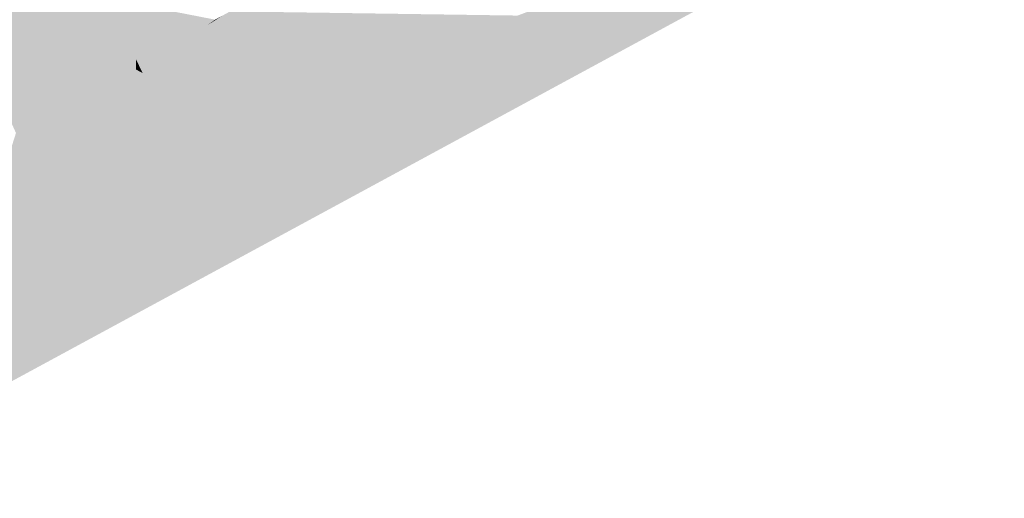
# Model space of a CAD drawing. Header units: metres. Extents: x 164696 to 183842, y 382615 to 387356.
# Tile 74 of 256: x 182563.63 to 182567.96, y 386558.24 to 386560.34. Entities that reach past the tile are written whole.
import ezdxf

# ---------------------------------------------------------------- set-up
doc = ezdxf.new("R2010")
doc.units = ezdxf.units.M
doc.layers.add('C3D-SURFACE_TINSURFACE', color=7, linetype='Continuous')

msp = doc.modelspace()

# ---------------------------------------------------------------- linework, layer by layer
at = {"layer": 'C3D-SURFACE_TINSURFACE', "color": 11, "linetype": 'Continuous', "lineweight": -3, "true_color": 0xff8585}
for points in [[(182568.1959, 386561.2424), (182559.7413, 386556.7447), (182557.4439, 386555.4194)], [(182563.3645, 386559.0485), (182559.7413, 386556.7447), (182568.1959, 386561.2424)], [(182563.3645, 386559.0485), (182568.1959, 386561.2424), (182565.8237, 386560.3602)], [(182563.902, 386560.6223), (182563.1846, 386560.7885), (182563.6911, 386559.8796)], [(182563.6549, 386559.862), (182563.6911, 386559.8796), (182563.1846, 386560.7885)], [(182563.6186, 386559.8444), (182563.6549, 386559.862), (182563.1846, 386560.7885)], [(182563.921, 386560.5902), (182563.902, 386560.6223), (182563.6911, 386559.8796)], [(182563.921, 386560.5902), (182563.6911, 386559.8796), (182563.7273, 386559.8973)], [(182563.921, 386560.5902), (182563.7273, 386559.8973), (182563.7636, 386559.9149)], [(182563.9534, 386560.5388), (182563.921, 386560.5902), (182563.7636, 386559.9149)], [(182563.9534, 386560.5388), (182563.7636, 386559.9149), (182563.9829, 386560.4874)], [(182563.9829, 386560.4874), (182563.7636, 386559.9149), (182563.8335, 386559.9452)], [(182563.9829, 386560.4874), (182563.8335, 386559.9452), (182563.8675, 386559.9642)], [(182564.0124, 386560.436), (182563.9829, 386560.4874), (182563.8675, 386559.9642)], [(182564.0124, 386560.436), (182563.8675, 386559.9642), (182563.9014, 386559.9833)], [(182564.0473, 386560.3761), (182564.0124, 386560.436), (182563.9014, 386559.9833)], [(182564.0124, 386560.436), (182564.0473, 386560.3761), (182564.4396, 386560.3051)], [(182564.0124, 386560.436), (182564.4396, 386560.3051), (182564.4596, 386560.3175)], [(182564.0124, 386560.436), (182564.4596, 386560.3175), (182564.4942, 386560.3423)], [(182564.1837, 386560.0563), (182563.3645, 386559.0485), (182565.8237, 386560.3602)], [(182564.0473, 386560.3761), (182563.9014, 386559.9833), (182563.9354, 386560.0023)], [(182564.0473, 386560.3761), (182563.9354, 386560.0023), (182563.9694, 386560.0214)], [(182564.0651, 386560.3418), (182564.0473, 386560.3761), (182563.9694, 386560.0214)], [(182564.0829, 386560.3076), (182564.0651, 386560.3418), (182563.9694, 386560.0214)], [(182564.0473, 386560.3761), (182564.0651, 386560.3418), (182564.38, 386560.2678)], [(182564.0473, 386560.3761), (182564.38, 386560.2678), (182564.3999, 386560.2802)], [(182564.0473, 386560.3761), (182564.3999, 386560.2802), (182564.4198, 386560.2926)], [(182564.0473, 386560.3761), (182564.4198, 386560.2926), (182564.4396, 386560.3051)], [(182564.0651, 386560.3418), (182564.0829, 386560.3076), (182564.3402, 386560.2429)], [(182564.0651, 386560.3418), (182564.3402, 386560.2429), (182564.3601, 386560.2553)], [(182564.0651, 386560.3418), (182564.3601, 386560.2553), (182564.38, 386560.2678)], [(182564.1837, 386560.0563), (182564.5602, 386560.3786), (182564.4794, 386560.3299)], [(182564.1837, 386560.0563), (182565.8237, 386560.3602), (182564.5602, 386560.3786)], [(182564.4596, 386560.3175), (182564.4794, 386560.3299), (182564.4942, 386560.3423)], [(182564.4794, 386560.3299), (182564.5602, 386560.3786), (182564.5272, 386560.3605)], [(182564.4794, 386560.3299), (182564.5272, 386560.3605), (182564.4942, 386560.3423)], [(182564.0829, 386560.3076), (182563.9694, 386560.0214), (182564.0033, 386560.0404)], [(182564.1007, 386560.2733), (182564.0829, 386560.3076), (182564.0033, 386560.0404)], [(182564.0829, 386560.3076), (182564.1007, 386560.2733), (182564.3203, 386560.2305)], [(182564.0829, 386560.3076), (182564.3203, 386560.2305), (182564.3402, 386560.2429)], [(182564.1837, 386560.0563), (182564.4794, 386560.3299), (182564.4596, 386560.3175)], [(182564.1837, 386560.0563), (182564.4596, 386560.3175), (182564.4396, 386560.3051)], [(182564.1837, 386560.0563), (182564.4396, 386560.3051), (182564.4198, 386560.2926)], [(182564.1007, 386560.2733), (182564.0033, 386560.0404), (182564.0373, 386560.0595)], [(182564.1185, 386560.239), (182564.1007, 386560.2733), (182564.0373, 386560.0595)], [(182564.1007, 386560.2733), (182564.1185, 386560.239), (182564.3004, 386560.218)], [(182564.1007, 386560.2733), (182564.3004, 386560.218), (182564.3203, 386560.2305)], [(182564.1837, 386560.0563), (182564.4198, 386560.2926), (182564.3999, 386560.2802)], [(182564.1837, 386560.0563), (182564.3999, 386560.2802), (182564.38, 386560.2678)], [(182564.1837, 386560.0563), (182564.38, 386560.2678), (182564.3601, 386560.2553)], [(182564.1837, 386560.0563), (182564.3601, 386560.2553), (182564.3402, 386560.2429)], [(182564.1316, 386560.1974), (182564.1185, 386560.239), (182564.0373, 386560.0595)], [(182564.1185, 386560.239), (182564.1316, 386560.1974), (182564.2654, 386560.1948)], [(182564.1185, 386560.239), (182564.2654, 386560.1948), (182564.3004, 386560.218)], [(182564.1837, 386560.0563), (182564.3402, 386560.2429), (182564.3203, 386560.2305)], [(182564.1837, 386560.0563), (182564.3203, 386560.2305), (182564.3004, 386560.218)], [(182564.1837, 386560.0563), (182564.3004, 386560.218), (182564.2654, 386560.1948)], [(182564.1316, 386560.1974), (182564.0373, 386560.0595), (182564.146, 386560.1231)], [(182564.1463, 386560.1676), (182564.1316, 386560.1974), (182564.146, 386560.1231)], [(182564.1316, 386560.1974), (182564.1463, 386560.1676), (182564.2654, 386560.1948)], [(182564.1609, 386560.1378), (182564.1463, 386560.1676), (182564.146, 386560.1231)], [(182564.1463, 386560.1676), (182564.1609, 386560.1378), (182564.2654, 386560.1948)], [(182564.1756, 386560.108), (182564.2654, 386560.1948), (182564.1609, 386560.1378)], [(182564.1837, 386560.0563), (182564.2654, 386560.1948), (182564.1756, 386560.108)], [(182564.1837, 386560.0563), (182564.146, 386560.1231), (182564.0373, 386560.0595)], [(182564.1756, 386560.108), (182564.1609, 386560.1378), (182564.146, 386560.1231)], [(182564.1837, 386560.0563), (182564.1756, 386560.108), (182564.146, 386560.1231)], [(182564.1837, 386560.0563), (182563.8335, 386559.9452), (182563.3645, 386559.0485)], [(182564.1837, 386560.0563), (182563.8675, 386559.9642), (182563.8335, 386559.9452)], [(182564.1837, 386560.0563), (182563.9014, 386559.9833), (182563.8675, 386559.9642)], [(182564.1837, 386560.0563), (182563.9354, 386560.0023), (182563.9014, 386559.9833)], [(182564.1837, 386560.0563), (182563.9694, 386560.0214), (182563.9354, 386560.0023)], [(182564.1837, 386560.0563), (182564.0033, 386560.0404), (182563.9694, 386560.0214)], [(182564.1837, 386560.0563), (182564.0373, 386560.0595), (182564.0033, 386560.0404)], [(182563.3645, 386559.0485), (182563.8335, 386559.9452), (182563.7996, 386559.9261)], [(182563.3645, 386559.0485), (182563.7996, 386559.9261), (182563.7273, 386559.8973)], [(182563.7273, 386559.8973), (182563.7996, 386559.9261), (182563.7636, 386559.9149)], [(182563.7636, 386559.9149), (182563.7996, 386559.9261), (182563.8335, 386559.9452)], [(182563.3645, 386559.0485), (182563.7273, 386559.8973), (182563.6911, 386559.8796)], [(182563.3645, 386559.0485), (182563.6911, 386559.8796), (182563.6549, 386559.862)], [(182563.3645, 386559.0485), (182563.6549, 386559.862), (182563.6186, 386559.8444)]]:
    msp.add_solid(points, dxfattribs=at)

doc.saveas('drawing.dxf')
